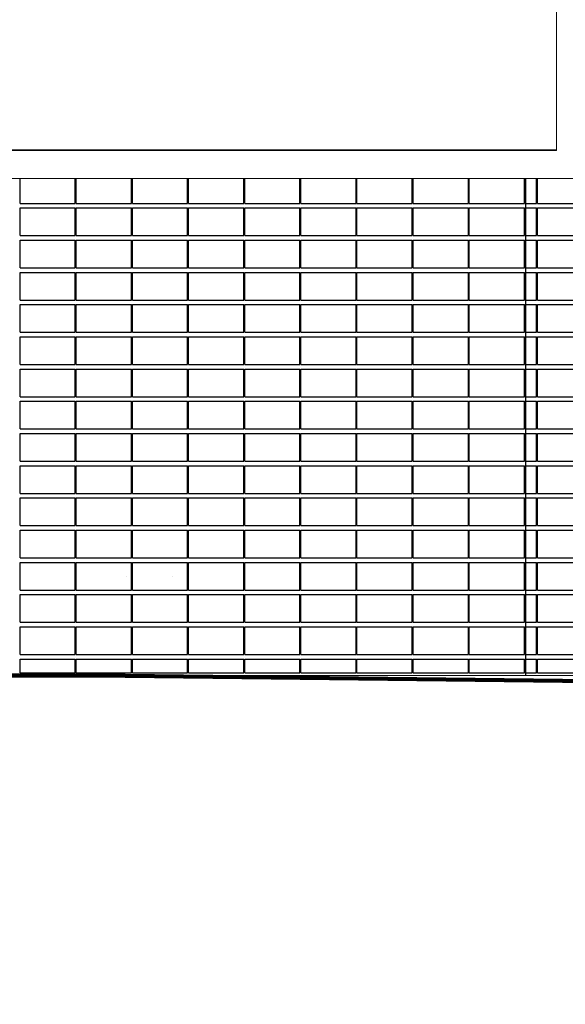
# Model space of a CAD drawing. Header units: millimetres. Extents: x 653421 to 888490, y -587092 to -202040.
# Tile 3 of 63: x 764784 to 770711, y -330346 to -319651. Entities that reach past the tile are written whole.
import ezdxf

# ---------------------------------------------------------------- set-up
doc = ezdxf.new("R2010")
doc.units = ezdxf.units.MM
doc.header["$LTSCALE"] = 0.05
doc.layers.get('0').update_dxf_attribs({"lineweight": 0})
doc.layers.add('A-20--F3-WALLS', color=250, linetype='Continuous')
doc.layers.add('A-Elev', color=111, linetype='Continuous', lineweight=25)
doc.layers.add('A-Sect-Thin', color=31, linetype='Continuous', lineweight=25)

# ---------------------------------------------------------------- blocks, each defined once
blk = doc.blocks.new('*U134')
at = {"layer": 'A-Sect-Thin', "color": 252, "linetype": 'Continuous', "lineweight": 25}
for points in [[(7864, 4048), (7864, 4318)], [(8464, 4048), (8464, 4318)], [(8474, 4048), (8474, 4318)], [(9074, 4048), (9074, 4318)], [(9084, 4048), (9084, 4318)], [(9684, 4048), (9684, 4318)], [(9694, 4048), (9694, 4318)], [(10294, 4048), (10294, 4318)], [(10304, 4048), (10304, 4318)], [(10904, 4048), (10904, 4318)], [(10914, 4048), (10914, 4318)], [(11514, 4048), (11514, 4318)], [(11524, 4048), (11524, 4318)], [(12124, 4048), (12124, 4318)], [(12134, 4048), (12134, 4318)], [(12734, 4048), (12734, 4318)], [(12744, 4048), (12744, 4318)], [(13344, 4048), (13344, 4318)], [(13354, 4048), (13354, 4318)], [(7864, 4048), (8464, 4048)], [(7864, 3698), (7864, 3998)], [(7864, 3998), (8464, 3998)], [(8464, 3698), (8464, 3998)], [(8474, 4048), (9074, 4048)], [(8474, 3698), (8474, 3998)], [(8474, 3998), (9074, 3998)], [(9074, 3698), (9074, 3998)], [(9084, 4048), (9684, 4048)], [(9084, 3698), (9084, 3998)], [(9084, 3998), (9684, 3998)], [(9684, 3698), (9684, 3998)], [(9694, 4048), (10294, 4048)], [(9694, 3698), (9694, 3998)], [(9694, 3998), (10294, 3998)], [(10294, 3698), (10294, 3998)], [(10304, 4048), (10904, 4048)], [(10304, 3698), (10304, 3998)], [(10304, 3998), (10904, 3998)], [(10904, 3698), (10904, 3998)], [(10914, 4048), (11514, 4048)], [(10914, 3698), (10914, 3998)], [(10914, 3998), (11514, 3998)], [(11514, 3698), (11514, 3998)], [(11524, 4048), (12124, 4048)], [(11524, 3698), (11524, 3998)], [(11524, 3998), (12124, 3998)], [(12124, 3698), (12124, 3998)], [(12134, 4048), (12734, 4048)], [(12134, 3698), (12134, 3998)], [(12134, 3998), (12734, 3998)], [(12734, 3698), (12734, 3998)], [(12744, 4048), (13344, 4048)], [(12744, 3698), (12744, 3998)], [(12744, 3998), (13344, 3998)], [(13344, 3698), (13344, 3998)], [(13354, 4048), (13358, 4048)], [(13354, 3698), (13354, 3998)], [(13354, 3998), (13358, 3998)], [(7864, 3698), (8464, 3698)], [(7864, 3348), (7864, 3648)], [(7864, 3648), (8464, 3648)], [(8464, 3348), (8464, 3648)], [(8474, 3698), (9074, 3698)], [(8474, 3348), (8474, 3648)], [(8474, 3648), (9074, 3648)], [(9074, 3348), (9074, 3648)], [(9084, 3698), (9684, 3698)], [(9084, 3348), (9084, 3648)], [(9084, 3648), (9684, 3648)], [(9684, 3348), (9684, 3648)], [(9694, 3698), (10294, 3698)], [(9694, 3348), (9694, 3648)], [(9694, 3648), (10294, 3648)], [(10294, 3348), (10294, 3648)], [(10304, 3698), (10904, 3698)], [(10304, 3348), (10304, 3648)], [(10304, 3648), (10904, 3648)], [(10904, 3348), (10904, 3648)], [(10914, 3698), (11514, 3698)], [(10914, 3348), (10914, 3648)], [(10914, 3648), (11514, 3648)], [(11514, 3348), (11514, 3648)], [(11524, 3698), (12124, 3698)], [(11524, 3348), (11524, 3648)], [(11524, 3648), (12124, 3648)], [(12124, 3348), (12124, 3648)], [(12134, 3698), (12734, 3698)], [(12134, 3348), (12134, 3648)], [(12134, 3648), (12734, 3648)], [(12734, 3348), (12734, 3648)], [(12744, 3698), (13344, 3698)], [(12744, 3348), (12744, 3648)], [(12744, 3648), (13344, 3648)], [(13344, 3348), (13344, 3648)], [(13354, 3698), (13358, 3698)], [(13354, 3348), (13354, 3648)], [(13354, 3648), (13358, 3648)], [(7864, 3348), (8464, 3348)], [(8474, 3348), (9074, 3348)], [(9084, 3348), (9684, 3348)], [(9694, 3348), (10294, 3348)], [(10304, 3348), (10904, 3348)], [(10914, 3348), (11514, 3348)], [(11524, 3348), (12124, 3348)], [(12134, 3348), (12734, 3348)], [(12744, 3348), (13344, 3348)], [(13354, 3348), (13358, 3348)], [(7864, 2998), (7864, 3298)], [(7864, 3298), (8464, 3298)], [(8464, 2998), (8464, 3298)], [(8474, 2998), (8474, 3298)], [(8474, 3298), (9074, 3298)], [(9074, 2998), (9074, 3298)], [(9084, 2998), (9084, 3298)], [(9084, 3298), (9684, 3298)], [(9684, 2998), (9684, 3298)], [(9694, 2998), (9694, 3298)], [(9694, 3298), (10294, 3298)], [(10294, 2998), (10294, 3298)], [(10304, 2998), (10304, 3298)], [(10304, 3298), (10904, 3298)], [(10904, 2998), (10904, 3298)], [(10914, 2998), (10914, 3298)], [(10914, 3298), (11514, 3298)], [(11514, 2998), (11514, 3298)], [(11524, 2998), (11524, 3298)], [(11524, 3298), (12124, 3298)], [(12124, 2998), (12124, 3298)], [(12134, 2998), (12134, 3298)], [(12134, 3298), (12734, 3298)], [(12734, 2998), (12734, 3298)], [(12744, 2998), (12744, 3298)], [(12744, 3298), (13344, 3298)], [(13344, 2998), (13344, 3298)], [(13354, 2998), (13354, 3298)], [(13354, 3298), (13358, 3298)], [(7864, 2998), (8464, 2998)], [(8474, 2998), (9074, 2998)], [(9084, 2998), (9684, 2998)], [(9694, 2998), (10294, 2998)], [(10304, 2998), (10904, 2998)], [(10914, 2998), (11514, 2998)], [(11524, 2998), (12124, 2998)], [(12134, 2998), (12734, 2998)], [(12744, 2998), (13344, 2998)], [(13354, 2998), (13358, 2998)], [(7864, 2648), (7864, 2948)], [(7864, 2948), (8464, 2948)], [(8464, 2648), (8464, 2948)], [(8474, 2648), (8474, 2948)], [(8474, 2948), (9074, 2948)], [(9074, 2648), (9074, 2948)], [(9084, 2648), (9084, 2948)], [(9084, 2948), (9684, 2948)], [(9684, 2648), (9684, 2948)], [(9694, 2648), (9694, 2948)], [(9694, 2948), (10294, 2948)], [(10294, 2648), (10294, 2948)], [(10304, 2648), (10304, 2948)], [(10304, 2948), (10904, 2948)], [(10904, 2648), (10904, 2948)], [(10914, 2648), (10914, 2948)], [(10914, 2948), (11514, 2948)], [(11514, 2648), (11514, 2948)], [(11524, 2648), (11524, 2948)], [(11524, 2948), (12124, 2948)], [(12124, 2648), (12124, 2948)], [(12134, 2648), (12134, 2948)], [(12134, 2948), (12734, 2948)], [(12734, 2648), (12734, 2948)], [(12744, 2648), (12744, 2948)], [(12744, 2948), (13344, 2948)], [(13344, 2648), (13344, 2948)], [(13354, 2648), (13354, 2948)], [(13354, 2948), (13358, 2948)], [(7864, 2648), (8464, 2648)], [(7864, 2298), (7864, 2598)], [(7864, 2598), (8464, 2598)], [(8464, 2298), (8464, 2598)], [(8474, 2648), (9074, 2648)], [(8474, 2298), (8474, 2598)], [(8474, 2598), (9074, 2598)], [(9074, 2298), (9074, 2598)], [(9084, 2648), (9684, 2648)], [(9084, 2298), (9084, 2598)], [(9084, 2598), (9684, 2598)], [(9684, 2298), (9684, 2598)], [(9694, 2648), (10294, 2648)], [(9694, 2298), (9694, 2598)], [(9694, 2598), (10294, 2598)], [(10294, 2298), (10294, 2598)], [(10304, 2648), (10904, 2648)], [(10304, 2298), (10304, 2598)], [(10304, 2598), (10904, 2598)], [(10904, 2298), (10904, 2598)], [(10914, 2648), (11514, 2648)], [(10914, 2298), (10914, 2598)], [(10914, 2598), (11514, 2598)], [(11514, 2298), (11514, 2598)], [(11524, 2648), (12124, 2648)], [(11524, 2298), (11524, 2598)], [(11524, 2598), (12124, 2598)], [(12124, 2298), (12124, 2598)], [(12134, 2648), (12734, 2648)], [(12134, 2298), (12134, 2598)], [(12134, 2598), (12734, 2598)], [(12734, 2298), (12734, 2598)], [(12744, 2648), (13344, 2648)], [(12744, 2298), (12744, 2598)], [(12744, 2598), (13344, 2598)], [(13344, 2298), (13344, 2598)], [(13354, 2648), (13358, 2648)], [(13354, 2298), (13354, 2598)], [(13354, 2598), (13358, 2598)], [(7864, 2298), (8464, 2298)], [(7864, 1948), (7864, 2248)], [(7864, 2248), (8464, 2248)], [(8464, 1948), (8464, 2248)], [(8474, 2298), (9074, 2298)], [(8474, 1948), (8474, 2248)], [(8474, 2248), (9074, 2248)], [(9074, 1948), (9074, 2248)], [(9084, 2298), (9684, 2298)], [(9084, 1948), (9084, 2248)], [(9084, 2248), (9684, 2248)], [(9684, 1948), (9684, 2248)], [(9694, 2298), (10294, 2298)], [(9694, 1948), (9694, 2248)], [(9694, 2248), (10294, 2248)], [(10294, 1948), (10294, 2248)], [(10304, 2298), (10904, 2298)], [(10304, 1948), (10304, 2248)], [(10304, 2248), (10904, 2248)], [(10904, 1948), (10904, 2248)], [(10914, 2298), (11514, 2298)], [(10914, 1948), (10914, 2248)], [(10914, 2248), (11514, 2248)], [(11514, 1948), (11514, 2248)], [(11524, 2298), (12124, 2298)], [(11524, 1948), (11524, 2248)], [(11524, 2248), (12124, 2248)], [(12124, 1948), (12124, 2248)], [(12134, 2298), (12734, 2298)], [(12134, 1948), (12134, 2248)], [(12134, 2248), (12734, 2248)], [(12734, 1948), (12734, 2248)], [(12744, 2298), (13344, 2298)], [(12744, 1948), (12744, 2248)], [(12744, 2248), (13344, 2248)], [(13344, 1948), (13344, 2248)], [(13354, 2298), (13358, 2298)], [(13354, 1948), (13354, 2248)], [(13354, 2248), (13358, 2248)], [(7864, 1948), (8464, 1948)], [(8474, 1948), (9074, 1948)], [(9084, 1948), (9684, 1948)], [(9694, 1948), (10294, 1948)], [(10304, 1948), (10904, 1948)], [(10914, 1948), (11514, 1948)], [(11524, 1948), (12124, 1948)], [(12134, 1948), (12734, 1948)], [(12744, 1948), (13344, 1948)], [(13354, 1948), (13358, 1948)], [(7864, 1598), (7864, 1898)], [(7864, 1898), (8464, 1898)], [(8464, 1598), (8464, 1898)], [(8474, 1598), (8474, 1898)], [(8474, 1898), (9074, 1898)], [(9074, 1598), (9074, 1898)], [(9084, 1598), (9084, 1898)], [(9084, 1898), (9684, 1898)], [(9684, 1598), (9684, 1898)], [(9694, 1598), (9694, 1898)], [(9694, 1898), (10294, 1898)], [(10294, 1598), (10294, 1898)], [(10304, 1598), (10304, 1898)], [(10304, 1898), (10904, 1898)], [(10904, 1598), (10904, 1898)], [(10914, 1598), (10914, 1898)], [(10914, 1898), (11514, 1898)], [(11514, 1598), (11514, 1898)], [(11524, 1598), (11524, 1898)], [(11524, 1898), (12124, 1898)], [(12124, 1598), (12124, 1898)], [(12134, 1598), (12134, 1898)], [(12134, 1898), (12734, 1898)], [(12734, 1598), (12734, 1898)], [(12744, 1598), (12744, 1898)], [(12744, 1898), (13344, 1898)], [(13344, 1598), (13344, 1898)], [(13354, 1598), (13354, 1898)], [(13354, 1898), (13358, 1898)], [(7864, 1598), (8464, 1598)], [(7864, 1248), (7864, 1548)], [(7864, 1548), (8464, 1548)], [(8464, 1248), (8464, 1548)], [(8474, 1598), (9074, 1598)], [(8474, 1248), (8474, 1548)], [(8474, 1548), (9074, 1548)], [(9074, 1248), (9074, 1548)], [(9084, 1598), (9684, 1598)], [(9084, 1248), (9084, 1548)], [(9084, 1548), (9684, 1548)], [(9684, 1248), (9684, 1548)], [(9694, 1598), (10294, 1598)], [(9694, 1248), (9694, 1548)], [(9694, 1548), (10294, 1548)], [(10294, 1248), (10294, 1548)], [(10304, 1598), (10904, 1598)], [(10304, 1248), (10304, 1548)], [(10304, 1548), (10904, 1548)], [(10904, 1248), (10904, 1548)], [(10914, 1598), (11514, 1598)], [(10914, 1248), (10914, 1548)], [(10914, 1548), (11514, 1548)], [(11514, 1248), (11514, 1548)], [(11524, 1598), (12124, 1598)], [(11524, 1248), (11524, 1548)], [(11524, 1548), (12124, 1548)], [(12124, 1248), (12124, 1548)], [(12134, 1598), (12734, 1598)], [(12134, 1248), (12134, 1548)], [(12134, 1548), (12734, 1548)], [(12734, 1248), (12734, 1548)], [(12744, 1598), (13344, 1598)], [(12744, 1248), (12744, 1548)], [(12744, 1548), (13344, 1548)], [(13344, 1248), (13344, 1548)], [(13354, 1598), (13358, 1598)], [(13354, 1248), (13354, 1548)], [(13354, 1548), (13358, 1548)], [(7864, 1248), (8464, 1248)], [(7864, 898), (7864, 1198)], [(7864, 1198), (8464, 1198)], [(8464, 898), (8464, 1198)], [(8474, 1248), (9074, 1248)], [(8474, 898), (8474, 1198)], [(8474, 1198), (9074, 1198)], [(9074, 898), (9074, 1198)], [(9084, 1248), (9684, 1248)], [(9084, 898), (9084, 1198)], [(9084, 1198), (9684, 1198)], [(9684, 898), (9684, 1198)], [(9694, 1248), (10294, 1248)], [(9694, 898), (9694, 1198)], [(9694, 1198), (10294, 1198)], [(10294, 898), (10294, 1198)], [(10304, 1248), (10904, 1248)], [(10304, 898), (10304, 1198)], [(10304, 1198), (10904, 1198)], [(10904, 898), (10904, 1198)], [(10914, 1248), (11514, 1248)], [(10914, 898), (10914, 1198)], [(10914, 1198), (11514, 1198)], [(11514, 898), (11514, 1198)], [(11524, 1248), (12124, 1248)], [(11524, 898), (11524, 1198)], [(11524, 1198), (12124, 1198)], [(12124, 898), (12124, 1198)], [(12134, 1248), (12734, 1248)], [(12134, 898), (12134, 1198)], [(12134, 1198), (12734, 1198)], [(12734, 898), (12734, 1198)], [(12744, 1248), (13344, 1248)], [(12744, 898), (12744, 1198)], [(12744, 1198), (13344, 1198)], [(13344, 898), (13344, 1198)], [(13354, 1248), (13358, 1248)], [(13354, 898), (13354, 1198)], [(13354, 1198), (13358, 1198)], [(7864, 898), (8464, 898)], [(8474, 898), (9074, 898)], [(9084, 898), (9684, 898)], [(9694, 898), (10294, 898)], [(10304, 898), (10904, 898)], [(10914, 898), (11514, 898)], [(11524, 898), (12124, 898)], [(12134, 898), (12734, 898)], [(12744, 898), (13344, 898)], [(13354, 898), (13358, 898)], [(7864, 548), (7864, 848)], [(7864, 848), (8464, 848)], [(8464, 548), (8464, 848)], [(8474, 548), (8474, 848)], [(8474, 848), (9074, 848)], [(9074, 548), (9074, 848)], [(9084, 548), (9084, 848)], [(9084, 848), (9684, 848)], [(9684, 548), (9684, 848)], [(9694, 548), (9694, 848)], [(9694, 848), (10294, 848)], [(10294, 548), (10294, 848)], [(10304, 548), (10304, 848)], [(10304, 848), (10904, 848)], [(10904, 548), (10904, 848)], [(10914, 548), (10914, 848)], [(10914, 848), (11514, 848)], [(11514, 548), (11514, 848)], [(11524, 548), (11524, 848)], [(11524, 848), (12124, 848)], [(12124, 548), (12124, 848)], [(12134, 548), (12134, 848)], [(12134, 848), (12734, 848)], [(12734, 548), (12734, 848)], [(12744, 548), (12744, 848)], [(12744, 848), (13344, 848)], [(13344, 548), (13344, 848)], [(13354, 548), (13354, 848)], [(13354, 848), (13358, 848)], [(7864, 548), (8464, 548)], [(8474, 548), (9074, 548)], [(9084, 548), (9684, 548)], [(9694, 548), (10294, 548)], [(10304, 548), (10904, 548)], [(10914, 548), (11514, 548)], [(11524, 548), (12124, 548)], [(12134, 548), (12734, 548)], [(12744, 548), (13344, 548)], [(13354, 548), (13358, 548)], [(7864, 198), (7864, 498)], [(7864, 498), (8464, 498)], [(8464, 198), (8464, 498)], [(8474, 198), (8474, 498)], [(8474, 498), (9074, 498)], [(9074, 198), (9074, 498)], [(9084, 198), (9084, 498)], [(9084, 498), (9684, 498)], [(9684, 198), (9684, 498)], [(9694, 198), (9694, 498)], [(9694, 498), (10294, 498)], [(10294, 198), (10294, 498)], [(10304, 198), (10304, 498)], [(10304, 498), (10904, 498)], [(10904, 198), (10904, 498)], [(10914, 198), (10914, 498)], [(10914, 498), (11514, 498)], [(11514, 198), (11514, 498)], [(11524, 198), (11524, 498)], [(11524, 498), (12124, 498)], [(12124, 198), (12124, 498)], [(12134, 198), (12134, 498)], [(12134, 498), (12734, 498)], [(12734, 198), (12734, 498)], [(12744, 198), (12744, 498)], [(12744, 498), (13344, 498)], [(13344, 198), (13344, 498)], [(13354, 198), (13354, 498)], [(13354, 498), (13358, 498)], [(7864, 198), (8464, 198)], [(7864, -152), (7864, 148)], [(7864, 148), (8464, 148)], [(8464, -152), (8464, 148)], [(8474, 198), (9074, 198)], [(8474, -152), (8474, 148)], [(8474, 148), (9074, 148)], [(9074, -152), (9074, 148)], [(9084, 198), (9684, 198)], [(9084, -152), (9084, 148)], [(9084, 148), (9684, 148)], [(9684, -152), (9684, 148)], [(9694, 198), (10294, 198)], [(9694, -152), (9694, 148)], [(9694, 148), (10294, 148)], [(10294, -152), (10294, 148)], [(10304, 198), (10904, 198)], [(10304, -152), (10304, 148)], [(10304, 148), (10904, 148)], [(10904, -152), (10904, 148)], [(10914, 198), (11514, 198)], [(10914, -152), (10914, 148)], [(10914, 148), (11514, 148)], [(11514, -152), (11514, 148)], [(11524, 198), (12124, 198)], [(11524, -152), (11524, 148)], [(11524, 148), (12124, 148)], [(12124, -152), (12124, 148)], [(12134, 198), (12734, 198)], [(12134, -152), (12134, 148)], [(12134, 148), (12734, 148)], [(12734, -152), (12734, 148)], [(12744, 198), (13344, 198)], [(12744, -152), (12744, 148)], [(12744, 148), (13344, 148)], [(13344, -152), (13344, 148)], [(13354, 198), (13358, 198)], [(13354, -152), (13354, 148)], [(13354, 148), (13358, 148)], [(9025, 0), (9025, 0)], [(9525, 0), (9525, 0)], [(7864, -152), (8464, -152)], [(7864, -502), (7864, -202)], [(7864, -202), (8464, -202)], [(8464, -502), (8464, -202)], [(8474, -152), (9074, -152)], [(8474, -502), (8474, -202)], [(8474, -202), (9074, -202)], [(9074, -502), (9074, -202)], [(9084, -152), (9684, -152)], [(9084, -502), (9084, -202)], [(9084, -202), (9684, -202)], [(9684, -502), (9684, -202)], [(9694, -152), (10294, -152)], [(9694, -502), (9694, -202)], [(9694, -202), (10294, -202)], [(10294, -502), (10294, -202)], [(10304, -152), (10904, -152)], [(10304, -502), (10304, -202)], [(10304, -202), (10904, -202)], [(10904, -502), (10904, -202)], [(10914, -152), (11514, -152)], [(10914, -502), (10914, -202)], [(10914, -202), (11514, -202)], [(11514, -502), (11514, -202)], [(11524, -152), (12124, -152)], [(11524, -502), (11524, -202)], [(11524, -202), (12124, -202)], [(12124, -502), (12124, -202)], [(12134, -152), (12734, -152)], [(12134, -502), (12134, -202)], [(12134, -202), (12734, -202)], [(12734, -502), (12734, -202)], [(12744, -152), (13344, -152)], [(12744, -502), (12744, -202)], [(12744, -202), (13344, -202)], [(13344, -502), (13344, -202)], [(13354, -152), (13358, -152)], [(13354, -502), (13354, -202)], [(13354, -202), (13358, -202)], [(7864, -502), (8464, -502)], [(8474, -502), (9074, -502)], [(9084, -502), (9684, -502)], [(9694, -502), (10294, -502)], [(10304, -502), (10904, -502)], [(10914, -502), (11514, -502)], [(11524, -502), (12124, -502)], [(12134, -502), (12734, -502)], [(12744, -502), (13344, -502)], [(13354, -502), (13358, -502)], [(7864, -852), (7864, -552)], [(7864, -552), (8464, -552)], [(8464, -852), (8464, -552)], [(8474, -852), (8474, -552)], [(8474, -552), (9074, -552)], [(9074, -852), (9074, -552)], [(9084, -852), (9084, -552)], [(9084, -552), (9684, -552)], [(9684, -852), (9684, -552)], [(9694, -852), (9694, -552)], [(9694, -552), (10294, -552)], [(10294, -852), (10294, -552)], [(10304, -852), (10304, -552)], [(10304, -552), (10904, -552)], [(10904, -852), (10904, -552)], [(10914, -852), (10914, -552)], [(10914, -552), (11514, -552)], [(11514, -852), (11514, -552)], [(11524, -852), (11524, -552)], [(11524, -552), (12124, -552)], [(12124, -852), (12124, -552)], [(12134, -852), (12134, -552)], [(12134, -552), (12734, -552)], [(12734, -852), (12734, -552)], [(12744, -852), (12744, -552)], [(12744, -552), (13344, -552)], [(13344, -852), (13344, -552)], [(13354, -852), (13354, -552)], [(13354, -552), (13358, -552)], [(7864, -852), (8464, -852)], [(8474, -852), (9074, -852)], [(9084, -852), (9684, -852)], [(9694, -852), (10294, -852)], [(10304, -852), (10904, -852)], [(10914, -852), (11514, -852)], [(11524, -852), (12124, -852)], [(12134, -852), (12734, -852)], [(12744, -852), (13344, -852)], [(13354, -852), (13358, -852)], [(7864, -1052), (7864, -902)], [(7864, -902), (8464, -902)], [(8464, -1052), (8464, -902)], [(8474, -1052), (8474, -902)], [(8474, -902), (9074, -902)], [(9074, -1052), (9074, -902)], [(9084, -1052), (9084, -902)], [(9084, -902), (9684, -902)], [(9684, -1052), (9684, -902)], [(9694, -1052), (9694, -902)], [(9694, -902), (10294, -902)], [(10294, -1052), (10294, -902)], [(10304, -1052), (10304, -902)], [(10304, -902), (10904, -902)], [(10904, -1052), (10904, -902)], [(10914, -1052), (10914, -902)], [(10914, -902), (11514, -902)], [(11514, -1052), (11514, -902)], [(11524, -1052), (11524, -902)], [(11524, -902), (12124, -902)], [(12124, -1052), (12124, -902)], [(12134, -1052), (12134, -902)], [(12134, -902), (12734, -902)], [(12734, -1052), (12734, -902)], [(12744, -1052), (12744, -902)], [(12744, -902), (13344, -902)], [(13344, -1052), (13344, -902)], [(13354, -1052), (13354, -902)], [(13354, -902), (13358, -902)], [(7864, -1052), (8464, -1052)], [(8474, -1052), (9074, -1052)], [(9084, -1052), (9684, -1052)], [(9694, -1052), (10294, -1052)], [(10304, -1052), (10904, -1052)], [(10914, -1052), (11514, -1052)], [(11524, -1052), (12124, -1052)], [(12134, -1052), (12734, -1052)], [(12744, -1052), (13344, -1052)], [(13354, -1052), (13358, -1052)]]:
    blk.add_lwpolyline(points, dxfattribs=at)
blk = doc.blocks.new('*U135')
at = {"layer": 'A-Sect-Thin', "color": 252, "linetype": 'Continuous', "lineweight": 25}
for points in [[(12734, 4048), (12734, 4318)], [(12744, 4048), (12744, 4318)], [(13344, 4048), (13344, 4318)], [(13354, 4048), (13354, 4318)], [(12618, 4048), (12734, 4048)], [(12618, 3998), (12734, 3998)], [(12734, 3698), (12734, 3998)], [(12744, 4048), (13344, 4048)], [(12744, 3698), (12744, 3998)], [(12744, 3998), (13344, 3998)], [(13344, 3698), (13344, 3998)], [(13354, 4048), (13358, 4048)], [(13354, 3698), (13354, 3998)], [(13354, 3998), (13358, 3998)], [(12618, 3698), (12734, 3698)], [(12618, 3648), (12734, 3648)], [(12734, 3348), (12734, 3648)], [(12744, 3698), (13344, 3698)], [(12744, 3348), (12744, 3648)], [(12744, 3648), (13344, 3648)], [(13344, 3348), (13344, 3648)], [(13354, 3698), (13358, 3698)], [(13354, 3348), (13354, 3648)], [(13354, 3648), (13358, 3648)], [(12618, 3348), (12734, 3348)], [(12744, 3348), (13344, 3348)], [(13354, 3348), (13358, 3348)], [(12618, 3298), (12734, 3298)], [(12734, 2998), (12734, 3298)], [(12744, 2998), (12744, 3298)], [(12744, 3298), (13344, 3298)], [(13344, 2998), (13344, 3298)], [(13354, 2998), (13354, 3298)], [(13354, 3298), (13358, 3298)], [(12618, 2998), (12734, 2998)], [(12744, 2998), (13344, 2998)], [(13354, 2998), (13358, 2998)], [(12618, 2948), (12734, 2948)], [(12734, 2648), (12734, 2948)], [(12744, 2648), (12744, 2948)], [(12744, 2948), (13344, 2948)], [(13344, 2648), (13344, 2948)], [(13354, 2648), (13354, 2948)], [(13354, 2948), (13358, 2948)], [(12618, 2648), (12734, 2648)], [(12618, 2598), (12734, 2598)], [(12734, 2298), (12734, 2598)], [(12744, 2648), (13344, 2648)], [(12744, 2298), (12744, 2598)], [(12744, 2598), (13344, 2598)], [(13344, 2298), (13344, 2598)], [(13354, 2648), (13358, 2648)], [(13354, 2298), (13354, 2598)], [(13354, 2598), (13358, 2598)], [(12618, 2298), (12734, 2298)], [(12618, 2248), (12734, 2248)], [(12734, 1948), (12734, 2248)], [(12744, 2298), (13344, 2298)], [(12744, 1948), (12744, 2248)], [(12744, 2248), (13344, 2248)], [(13344, 1948), (13344, 2248)], [(13354, 2298), (13358, 2298)], [(13354, 1948), (13354, 2248)], [(13354, 2248), (13358, 2248)], [(12618, 1948), (12734, 1948)], [(12744, 1948), (13344, 1948)], [(13354, 1948), (13358, 1948)], [(12618, 1898), (12734, 1898)], [(12734, 1598), (12734, 1898)], [(12744, 1598), (12744, 1898)], [(12744, 1898), (13344, 1898)], [(13344, 1598), (13344, 1898)], [(13354, 1598), (13354, 1898)], [(13354, 1898), (13358, 1898)], [(12618, 1598), (12734, 1598)], [(12618, 1548), (12734, 1548)], [(12734, 1248), (12734, 1548)], [(12744, 1598), (13344, 1598)], [(12744, 1248), (12744, 1548)], [(12744, 1548), (13344, 1548)], [(13344, 1248), (13344, 1548)], [(13354, 1598), (13358, 1598)], [(13354, 1248), (13354, 1548)], [(13354, 1548), (13358, 1548)], [(12618, 1248), (12734, 1248)], [(12618, 1198), (12734, 1198)], [(12734, 898), (12734, 1198)], [(12744, 1248), (13344, 1248)], [(12744, 898), (12744, 1198)], [(12744, 1198), (13344, 1198)], [(13344, 898), (13344, 1198)], [(13354, 1248), (13358, 1248)], [(13354, 898), (13354, 1198)], [(13354, 1198), (13358, 1198)], [(12618, 898), (12734, 898)], [(12744, 898), (13344, 898)], [(13354, 898), (13358, 898)], [(12618, 848), (12734, 848)], [(12734, 548), (12734, 848)], [(12744, 548), (12744, 848)], [(12744, 848), (13344, 848)], [(13344, 548), (13344, 848)], [(13354, 548), (13354, 848)], [(13354, 848), (13358, 848)], [(12618, 548), (12734, 548)], [(12744, 548), (13344, 548)], [(13354, 548), (13358, 548)], [(12618, 498), (12734, 498)], [(12734, 198), (12734, 498)], [(12744, 198), (12744, 498)], [(12744, 498), (13344, 498)], [(13344, 198), (13344, 498)], [(13354, 198), (13354, 498)], [(13354, 498), (13358, 498)], [(12618, 198), (12734, 198)], [(12618, 148), (12734, 148)], [(12734, -152), (12734, 148)], [(12744, 198), (13344, 198)], [(12744, -152), (12744, 148)], [(12744, 148), (13344, 148)], [(13344, -152), (13344, 148)], [(13354, 198), (13358, 198)], [(13354, -152), (13354, 148)], [(13354, 148), (13358, 148)], [(12618, -152), (12734, -152)], [(12618, -202), (12734, -202)], [(12734, -502), (12734, -202)], [(12744, -152), (13344, -152)], [(12744, -502), (12744, -202)], [(12744, -202), (13344, -202)], [(13344, -502), (13344, -202)], [(13354, -152), (13358, -152)], [(13354, -502), (13354, -202)], [(13354, -202), (13358, -202)], [(12618, -502), (12734, -502)], [(12744, -502), (13344, -502)], [(13354, -502), (13358, -502)], [(12618, -552), (12734, -552)], [(12734, -852), (12734, -552)], [(12744, -852), (12744, -552)], [(12744, -552), (13344, -552)], [(13344, -852), (13344, -552)], [(13354, -852), (13354, -552)], [(13354, -552), (13358, -552)], [(12618, -852), (12734, -852)], [(12744, -852), (13344, -852)], [(13354, -852), (13358, -852)], [(12618, -902), (12734, -902)], [(12734, -1052), (12734, -902)], [(12744, -1052), (12744, -902)], [(12744, -902), (13344, -902)], [(13344, -1052), (13344, -902)], [(13354, -1052), (13354, -902)], [(13354, -902), (13358, -902)], [(12618, -1052), (12734, -1052)], [(12744, -1052), (13344, -1052)], [(13354, -1052), (13358, -1052)]]:
    blk.add_lwpolyline(points, dxfattribs=at)

msp = doc.modelspace()

# ---------------------------------------------------------------- linework, layer by layer
at = {"color": 5}
for points, elevation in [([(770614, -307776), (770614, -321073)], 47319), ([(770614, -321073), (760825, -321073)], 47319), ([(777395, -321376), (760825, -321376)], 69819)]:
    msp.add_lwpolyline(points, dxfattribs=dict(at, elevation=elevation))
msp.add_lwpolyline([(770614, -321063), (760825, -321063)], dxfattribs=at)
at = {"lineweight": 30}
msp.add_lwpolyline([(745114, -326776), (765773, -326776)], dxfattribs=at)
at = {"lineweight": 0}
for points in [[(773217, -326861), (765613, -326776), (756177, -326776), (745121, -326851)], [(746515, -326776), (777395, -326776)]]:
    msp.add_lwpolyline(points, dxfattribs=at)
at = {"lineweight": 100}
msp.add_lwpolyline([(745121, -326851), (756177, -326776), (765613, -326776), (773217, -326861), (775172, -326861), (775172, -327216), (775356, -327216), (775356, -328610), (785841, -330176), (793486, -330516), (801056, -331686), (807965, -333596), (820339, -333596), (820339, -336676), (875763, -336676)], dxfattribs=at)
at = {"layer": 'A-20--F3-WALLS', "elevation": -9900}
msp.add_lwpolyline([(770282, -326776), (770282, -321376)], dxfattribs=at)

# ---------------------------------------------------------------- block references
at = {"layer": 'A-Elev', "color": 3, "linetype": 'Continuous', "lineweight": 30}
for name, p in [('*U134', (756924, -325694)), ('*U135', (757664, -325694))]:
    msp.add_blockref(name, p, dxfattribs=at)

doc.saveas('drawing.dxf')
